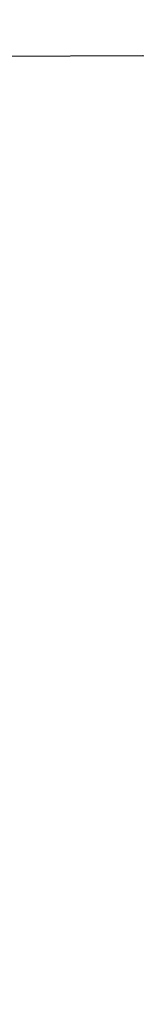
# Model space of a CAD drawing. Header units: millimetres. Extents: x 269 to 445, y 52 to 491.
# Tile 61 of 88: x 356.792 to 356.8614, y 110.8314 to 111.4174. Entities that reach past the tile are written whole.
import ezdxf

# ---------------------------------------------------------------- set-up
doc = ezdxf.new("R2010")
doc.units = ezdxf.units.MM
doc.header["$LTSCALE"] = 47.498
doc.layers.get('0').update_dxf_attribs({"linetype": 'CONTINUOUS'})
doc.layers.add('KONSTR_EL', color=7, linetype='CONTINUOUS')

msp = doc.modelspace()

# ---------------------------------------------------------------- linework, layer by layer
at = {"color": 7, "linetype": 'CONTINUOUS'}
for radius, start, end in [(74, 15.6803501, 164.3196499), (60, 5.7391705, 174.2608295)]:
    msp.add_arc((356.86526, 90.99597), radius, start, end, dxfattribs=at)
at = {"layer": 'KONSTR_EL', "color": 4, "linetype": 'CONTINUOUS'}
for radius in [34, 27.2, 20.4]:
    msp.add_circle((356.86526, 90.99597), radius, dxfattribs=at)

doc.saveas('drawing.dxf')
